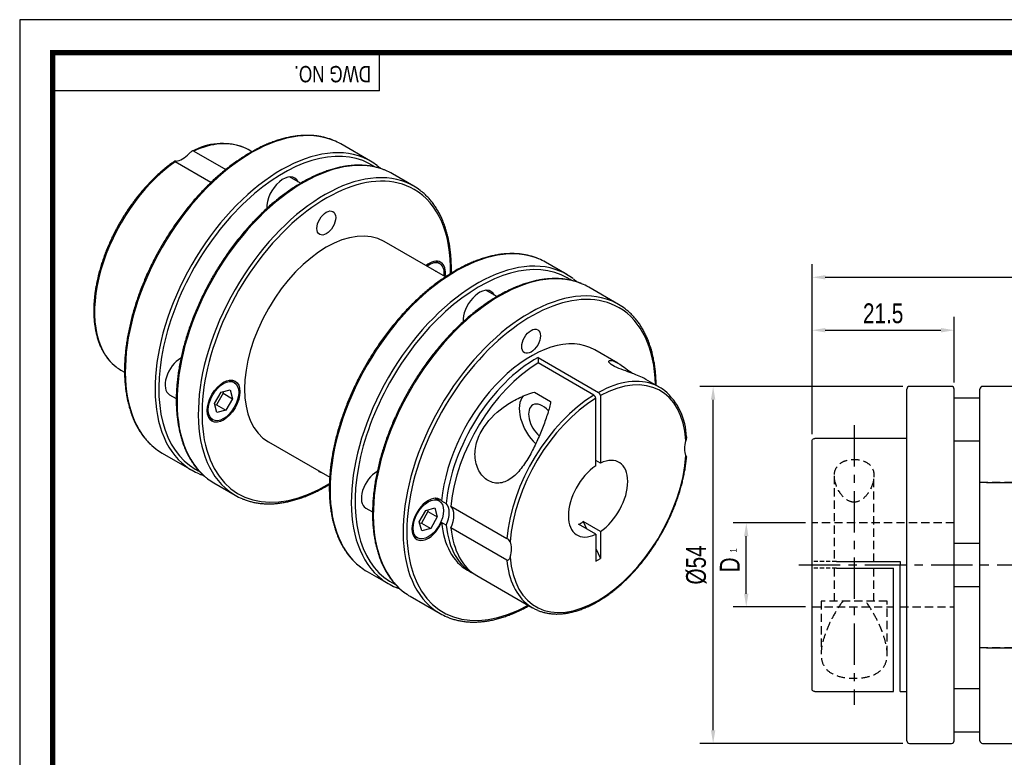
# Model space of a CAD drawing. Header units: millimetres. Extents: x 0 to 297, y 0 to 210.
# Tile 2 of 3: x 0 to 149, y 98 to 210. Entities that reach past the tile are written whole.
import ezdxf

# ---------------------------------------------------------------- set-up
doc = ezdxf.new("R2010")
doc.units = ezdxf.units.MM
doc.header["$LTSCALE"] = 5
for name, pattern in [('CENTER', [2, 1.25, -0.25, 0.25, -0.25]), ('DASHED', [0.75, 0.5, -0.25]), ('HIDDEN', [0.375, 0.25, -0.125]), ('HIDDEN2', [0.1875, 0.125, -0.0625])]:
    doc.linetypes.add(name, pattern=pattern)
doc.layers.get('0').update_dxf_attribs({"linetype": 'CONTINUOUS'})
doc.layers.get('Defpoints').update_dxf_attribs({"linetype": 'CONTINUOUS'})
for name, color, linetype in [('BM', 2, 'CONTINUOUS'), ('CT', 1, 'CENTER'), ('D', 7, 'CONTINUOUS'), ('DIM', 7, 'CONTINUOUS'), ('HD', 4, 'DASHED')]:
    doc.layers.add(name, color=color, linetype=linetype)
doc.styles.get("Standard").update_dxf_attribs({"font": 'Gulim.ttf', "width": 0.8, "height": 3})
doc.dimstyles.new('LIM', dxfattribs={"dimtxt": 2, "dimasz": 2, "dimexe": 2, "dimexo": 1, "dimgap": 1, "dimtad": 1, "dimdec": 3, "dimzin": 9, "dimdsep": 46, "dimtxsty": 'Standard', "dimcen": 3, "dimclrd": 1, "dimclre": 1, "dimadec": 0, "dimazin": 0, "dimtfac": 1, "dimtdec": 3, "dimtmove": 0, "dimatfit": 3, "dimfxl": 0, "dimtolj": 1, "dimtzin": 0, "dimarcsym": 0})
doc.dimstyles.get("Standard").update_dxf_attribs({"dimtxt": 0.18, "dimasz": 0.18, "dimexe": 0.18, "dimexo": 0.0625, "dimgap": 0.09, "dimtad": 0, "dimtih": 1, "dimtoh": 1, "dimdec": 4, "dimzin": 0, "dimdsep": 46, "dimtxsty": 'Standard', "dimcen": 0.09, "dimadec": 0, "dimazin": 0, "dimtfac": 1, "dimtdec": 4, "dimtofl": 0, "dimtmove": 0, "dimatfit": 3, "dimfxl": 0, "dimtolj": 1, "dimtzin": 0, "dimarcsym": 0})

# ---------------------------------------------------------------- blocks, each defined once
blk = doc.blocks.new('*D132')
at = {"layer": 'Defpoints', "color": 0}
for p in [(209.39, 171.03), (119.89, 146.32), (209.39, 146.37)]:
    blk.add_point(p, dxfattribs=at)
at = {"layer": 'DIM', "color": 1, "lineweight": -2}
for p, q in [((119.89, 147.32), (119.89, 173.03)), ((209.39, 147.37), (209.39, 173.03)), ((121.89, 171.03), (207.39, 171.03))]:
    blk.add_line(p, q, dxfattribs=at)
at = {"layer": 'DIM', "color": 1}
for points in [[(121.89, 171.36), (121.89, 170.7), (119.89, 171.03)], [(207.39, 171.36), (207.39, 170.7), (209.39, 171.03)]]:
    blk.add_solid(points, dxfattribs=at)
at = {"layer": 'DIM', "color": 0, "insert": (164.64, 173.57), "char_height": 3, "attachment_point": 5}
blk.add_mtext('\\A1;89.5', dxfattribs=at)
blk = doc.blocks.new('*D133')
at = {"layer": 'Defpoints', "color": 0}
for p in [(104.92, 154.52), (134.62, 154.52), (134.62, 100.52)]:
    blk.add_point(p, dxfattribs=at)
at = {"layer": 'DIM', "color": 1, "lineweight": -2}
for p, q in [((133.62, 154.52), (102.92, 154.52)), ((104.92, 102.52), (104.92, 152.52)), ((133.62, 100.52), (102.92, 100.52))]:
    blk.add_line(p, q, dxfattribs=at)
at = {"layer": 'DIM', "color": 1}
for points in [[(104.58, 152.52), (105.25, 152.52), (104.92, 154.52)], [(104.58, 102.52), (105.25, 102.52), (104.92, 100.52)]]:
    blk.add_solid(points, dxfattribs=at)
at = {"layer": 'DIM', "color": 0, "insert": (102.38, 127.52), "char_height": 3, "attachment_point": 5, "rotation": 90}
blk.add_mtext('\\A1;%%C54', dxfattribs=at)
blk = doc.blocks.new('*D134')
at = {"layer": 'Defpoints', "color": 0}
for p in [(109.93, 133.87), (119.89, 133.87), (119.89, 121.17)]:
    blk.add_point(p, dxfattribs=at)
at = {"layer": 'DIM', "color": 1, "lineweight": -2}
for p, q in [((118.89, 133.87), (107.93, 133.87)), ((109.93, 123.17), (109.93, 131.87)), ((118.89, 121.17), (107.93, 121.17))]:
    blk.add_line(p, q, dxfattribs=at)
at = {"layer": 'DIM', "color": 1}
for points in [[(109.6, 131.87), (110.26, 131.87), (109.93, 133.87)], [(109.6, 123.17), (110.26, 123.17), (109.93, 121.17)]]:
    blk.add_solid(points, dxfattribs=at)
at = {"layer": 'DIM', "color": 0, "insert": (107.43, 127.52), "char_height": 3, "attachment_point": 5, "rotation": 90}
blk.add_mtext('\\A1;D', dxfattribs=at)
blk = doc.blocks.new('*D135')
at = {"layer": 'Defpoints', "color": 0}
for p in [(141.39, 163.03), (141.39, 154.12), (119.89, 146.32)]:
    blk.add_point(p, dxfattribs=at)
at = {"layer": 'DIM', "color": 1, "lineweight": -2}
for p, q in [((119.89, 147.32), (119.89, 165.03)), ((141.39, 155.12), (141.39, 165.03)), ((121.89, 163.03), (139.39, 163.03))]:
    blk.add_line(p, q, dxfattribs=at)
at = {"layer": 'DIM', "color": 1}
for points in [[(121.89, 163.36), (121.89, 162.69), (119.89, 163.03)], [(139.39, 163.36), (139.39, 162.69), (141.39, 163.03)]]:
    blk.add_solid(points, dxfattribs=at)
at = {"layer": 'DIM', "color": 0, "insert": (130.64, 165.57), "char_height": 3, "attachment_point": 5}
blk.add_mtext('\\A1;21.5', dxfattribs=at)
blk = doc.blocks.new('*D140')
at = {"layer": 'D', "color": 1, "lineweight": -2}
for p, q in [((146.29, 140), (164.13, 140)), ((163.13, 137.7), (163.13, 117.3)), ((146.29, 115), (164.13, 115))]:
    blk.add_line(p, q, dxfattribs=at)
at = {"layer": 'D', "color": 1}
for points in [[(162.75, 137.7), (163.51, 137.7), (163.13, 140)], [(162.75, 117.3), (163.51, 117.3), (163.13, 115)]]:
    blk.add_solid(points, dxfattribs=at)
at = {"layer": 'Defpoints', "color": 0}
for p in [(145.29, 140), (145.29, 115), (163.13, 115)]:
    blk.add_point(p, dxfattribs=at)
at = {"layer": 'D', "insert": (160.59, 127.5), "char_height": 3, "attachment_point": 5, "rotation": 90}
blk.add_mtext('\\A1;%%C25', dxfattribs=at)

msp = doc.modelspace()

# ---------------------------------------------------------------- linework, layer by layer
for q in [(54.43705, 205), (5, 199.23234)]:
    msp.add_line((54.43705, 199.23234), q)
msp.add_lwpolyline([(297, 210), (0, 210), (0, 0), (297, 0)], close=True)
msp.add_lwpolyline([(292, 205, 0.8, 0.8, 0), (5, 205, 0.8, 0.8, 0), (5, 5, 0.8, 0.8, 0), (292, 5, 0.8, 0.8, 0)], format="xyseb", close=True)
at = {"layer": 'BM', "linetype": 'Continuous'}
for p, q in [((53.06994, 188.60622), (48.56802, 191.2054)), ((26.3629, 190.1305), (31.18511, 187.3464)), ((35.11377, 190.02429), (34.55783, 190.34526)), ((28.91978, 185.35167), (23.50275, 188.4792)), ((59.61067, 184.82992), (56.39334, 186.68745)), ((42.49431, 185.25085), (40.82826, 186.21274)), ((64.40066, 171.09477), (55.14352, 176.43938)), ((63.57487, 173.07998), (62.92535, 173.45498)), ((82.76842, 171.45979), (79.55109, 173.31732)), ((62.87289, 171.97683), (62.94987, 171.99745)), ((62.94987, 171.99745), (62.97049, 171.92048)), ((72.1928, 168.10442), (70.52675, 169.06631)), ((90.59374, 166.94184), (86.09182, 169.54103)), ((90.52159, 158.03457), (87.00158, 160.06685)), ((78.43724, 158.90399), (87.58249, 153.62398)), ((78.43724, 158.90399), (78.43724, 158.0875)), ((86.87538, 153.21573), (78.43724, 158.0875)), ((15.30783, 157.00329), (15.86374, 156.68233)), ((32.46217, 155.11706), (31.81265, 155.49206)), ((96.85393, 154.37859), (94.74964, 155.5935)), ((29.47114, 151.93645), (30.47114, 153.6685)), ((30.78898, 153.485), (29.78898, 151.75295)), ((30.47114, 153.6685), (31.83717, 154.03453)), ((30.72181, 153.73567), (30.78898, 153.485)), ((30.78898, 153.485), (32.20319, 152.6685)), ((31.83717, 154.03453), (32.20319, 152.6685)), ((77.91098, 153.65896), (80.33293, 152.26065)), ((134.22121, 100.92407), (134.22121, 154.12407)), ((140.98788, 154.52407), (134.62121, 154.52407)), ((141.38788, 100.92407), (141.38788, 154.12407)), ((145.28788, 100.92407), (145.28788, 154.12407)), ((150.23788, 154.52407), (145.68788, 154.52407)), ((22.67143, 153.26419), (23.68801, 152.67727)), ((32.20319, 152.6685), (31.20319, 150.93645)), ((87.15822, 142.50883), (87.15822, 152.72572)), ((87.86533, 153.13397), (87.86533, 142.91708)), ((145.28788, 152.77407), (141.38788, 152.77407)), ((29.83717, 150.57043), (29.47114, 151.93645)), ((29.78898, 151.75295), (29.53831, 151.68578)), ((29.78898, 151.75295), (31.20319, 150.93645)), ((31.20319, 150.93645), (29.83717, 150.57043)), ((28.56265, 149.86289), (29.21217, 149.48789)), ((37.64352, 146.12849), (46.90067, 140.78388)), ((119.88788, 108.72697), (119.88788, 146.32117)), ((134.22121, 146.66754), (120.28788, 146.66754)), ((141.38788, 146.27407), (145.28788, 146.27407)), ((21.56802, 144.44003), (26.06994, 141.84085)), ((87.86533, 142.91708), (87.15822, 143.32533)), ((29.39334, 139.92208), (32.61067, 138.06455)), ((63.44523, 137.22898), (62.79571, 137.60398)), ((63.8401, 137.23188), (64.54721, 136.82363)), ((52.36992, 136.11776), (53.3865, 135.53084)), ((60.4542, 134.04837), (61.4542, 135.78042)), ((61.77204, 135.59692), (60.77204, 133.86487)), ((61.4542, 135.78042), (62.82023, 136.14645)), ((61.70488, 135.84759), (61.77204, 135.59692)), ((61.77204, 135.59692), (63.18626, 134.78042)), ((62.82023, 136.14645), (63.18626, 134.78042)), ((65.25432, 136.41538), (73.69246, 131.54362)), ((63.18626, 134.78042), (62.18626, 133.04837)), ((87.86533, 132.57977), (85.26237, 134.08259)), ((85.26237, 134.08259), (85.78133, 132.96647)), ((60.82023, 132.68235), (60.4542, 134.04837)), ((60.77204, 133.86487), (60.52137, 133.7977)), ((60.77204, 133.86487), (62.18626, 133.04837)), ((62.18626, 133.04837), (60.82023, 132.68235)), ((64.54721, 133.52102), (63.8401, 133.92927)), ((73.69246, 128.24101), (65.25432, 133.11277)), ((87.15822, 132.17152), (84.55527, 133.67434)), ((59.54571, 131.97481), (60.19523, 131.59981)), ((87.15822, 132.17152), (87.15822, 128.07616)), ((87.86533, 132.57977), (87.86533, 128.48441)), ((87.15822, 130.00519), (87.86533, 128.48441)), ((145.28788, 130.77407), (141.38788, 130.77407)), ((87.15822, 128.07616), (87.86533, 128.48441)), ((67.75158, 126.72487), (68.45869, 126.31662)), ((52.55109, 126.55195), (55.76842, 124.69442)), ((69.16579, 125.90837), (77.60393, 121.03661)), ((141.38788, 124.27407), (145.28788, 124.27407)), ((59.09182, 122.77565), (63.59374, 120.17647)), ((145.28788, 108.77407), (141.38788, 108.77407)), ((120.28788, 108.38061), (132.22121, 108.38061)), ((133.22121, 108.38061), (134.22121, 108.38061)), ((141.38788, 102.27407), (145.28788, 102.27407)), ((134.62121, 100.52407), (140.98788, 100.52407)), ((145.68788, 100.52407), (150.23788, 100.52407))]:
    msp.add_line(p, q, dxfattribs=at)
at = {"layer": 'BM', "linetype": 'HIDDEN2'}
for p, q in [((123.56902, 128.02407), (119.88788, 128.02407)), ((123.56902, 127.02407), (119.88788, 127.02407))]:
    msp.add_line(p, q, dxfattribs=at)
at = {"layer": 'BM'}
for p, q in [((123.56902, 128.02407), (133.22121, 128.02407)), ((123.56902, 127.02407), (132.22121, 127.02407)), ((132.22121, 108.38061), (132.22121, 127.02407)), ((133.22121, 128.02407), (133.22121, 127.52407)), ((133.22121, 108.38061), (133.22121, 127.52407))]:
    msp.add_line(p, q, dxfattribs=at)
at = {"layer": 'BM', "linetype": 'Continuous'}
for centre, radius, start, end in [((30.62492, 181.70799), 9.55405, 70.8166124, 118.4139893), ((87.24096, 153.10021), 0.62529, 3.0952587, 56.893342), ((91.35049, 146.6617), 9.54216, 1.5313351, 49.2237609), ((134.62121, 154.12407), 0.4, 90, 180), ((140.98788, 154.12407), 0.4, 0, 90), ((145.68788, 154.12407), 0.4, 90, 180), ((86.53385, 152.69196), 0.62529, 3.0952586, 56.893342), ((73.03316, 130.34793), 1.36541, 29.613608, 61.1277898), ((134.62121, 100.92407), 0.4, 180, 270), ((140.98788, 100.92407), 0.4, 270, 0), ((145.68788, 100.92407), 0.4, 180, 270)]:
    msp.add_arc(centre, radius, start, end, dxfattribs=at)
for centre, major_axis, ratio, start_param, end_param in [((35.06802, 167.82272), (-13.5, -23.38269), 0.577350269, 3.218206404, 6.209217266), ((39.56994, 165.22353), (13.5, 23.38269), 0.577350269, 0.07696197, 3.069603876), ((39.85278, 165.06024), (-13.3, -23.03628), 0.577350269, 3.096425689, 6.283185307), ((24.93283, 173.67427), (-9.625, -16.67099), 0.577350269, 3.217758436, 3.821735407), ((24.93283, 173.67427), (-9.625, -16.67099), 0.577350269, 3.141592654, 3.217758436), ((35.06802, 167.82272), (-13.5, -23.38269), 0.577350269, 3.141592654, 3.218206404), ((42.89334, 163.30477), (13.5, 23.38269), 0.577350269, 0.076613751, 3.067624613), ((24.64998, 191.8005), (-1.75, -3.03109), 0.577350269, 0.370391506, 1.200404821), ((24.93283, 173.67427), (9.625, 16.67099), 0.577350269, 0.890653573, 3.064680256), ((46.11067, 161.44724), (-13.5, -23.38269), 0.577350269, 3.218554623, 6.211196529), ((46.39352, 161.28394), (13.3, 23.03628), 0.577350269, 0, 3.95165812), ((39.56994, 165.22353), (13.5, 23.38269), 0.577350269, 0, 0.07696197), ((39.56994, 165.22353), (13.5, 23.38269), 0.577350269, 6.206489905, 6.283185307), ((39.85278, 183.02316), (-1.75, -3.03109), 0.577350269, 2.761341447, 5.556164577), ((42.89334, 163.30477), (13.5, 23.38269), 0.577350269, 0, 0.076613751), ((46.11067, 161.44724), (-13.5, -23.38269), 0.577350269, 3.064897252, 3.218554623), ((46.39352, 161.28394), (13.3, 23.03628), 0.577350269, 5.473124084, 6.283185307), ((46.39352, 161.28394), (-8.75, -15.15544), 0.577350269, 3.141592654, 6.283185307), ((66.05109, 149.93464), (13.5, 23.38269), 0.577350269, 0.072180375, 3.064628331), ((69.26842, 148.07711), (-13.5, -23.38269), 0.577350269, 3.2153017, 6.206489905), ((69.55126, 147.91381), (13.3, 23.03628), 0.577350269, 0, 3.186932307), ((72.59182, 146.15834), (13.5, 23.38269), 0.577350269, 0.076613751, 3.067624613), ((61.94987, 170.2654), (1.75, 3.03109), 0.577350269, 0, 0.98203804), ((61.94987, 170.2654), (1.625, 2.81458), 0.577350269, 0, 0.929734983), ((61.94987, 170.2654), (1.625, 2.81458), 0.577350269, 5.353450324, 6.283185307), ((61.94987, 170.2654), (1.75, 3.03109), 0.577350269, 5.301147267, 6.283185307), ((66.05109, 149.93464), (13.5, 23.38269), 0.577350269, 0, 0.072180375), ((69.26842, 148.07711), (-13.5, -23.38269), 0.577350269, 3.069603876, 3.2153017), ((77.09374, 143.55916), (-13.5, -23.38269), 0.577350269, 3.218554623, 6.211196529), ((77.37658, 143.39586), (13.3, 23.03628), 0.577350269, 0, 3.903263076), ((69.55126, 147.91381), (13.3, 23.03628), 0.577350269, 6.238294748, 6.283185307), ((72.59182, 146.15834), (13.5, 23.38269), 0.577350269, 0, 0.076613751), ((69.55126, 165.87673), (1.75, 3.03109), 0.577350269, 0, 2.414571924), ((69.55126, 165.87673), (1.75, 3.03109), 0.577350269, 5.9029341, 6.283185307), ((77.09374, 143.55916), (-13.5, -23.38269), 0.577350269, 3.064897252, 3.218554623), ((77.37658, 143.39586), (13.3, 23.03628), 0.577350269, 5.521514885, 6.283185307), ((77.37658, 143.39586), (-9.625, -16.67099), 0.577350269, 3.141592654, 5.392531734), ((24.29643, 156.07877), (1.625, 2.81458), 0.577350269, 0.745294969, 3.141592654), ((78.08369, 142.98761), (9.625, 16.67099), 0.577350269, 0.759421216, 2.25093908), ((78.79079, 142.57936), (9.625, 16.67099), 0.577350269, 0.811375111, 2.25093908), ((24.93283, 173.67427), (9.625, 16.67099), 0.577350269, 3.064680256, 3.141592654), ((87.51178, 137.5443), (-9.425, -16.32458), 0.577350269, 2.431128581, 3.900462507), ((87.22893, 137.7076), (-9.625, -16.67099), 0.577350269, 3.216675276, 3.90101387), ((87.22893, 137.7076), (-9.625, -16.67099), 0.577350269, 3.065765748, 3.216675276), ((87.22893, 137.7076), (-9.625, -16.67099), 0.577350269, 3.952967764, 5.392531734), ((87.51178, 137.5443), (9.425, 16.32458), 0.577350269, 0.811926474, 2.2812604), ((79.12195, 149.12426), (2.5, -4.33013), 0.577350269, 3.340089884, 5.195059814), ((79.12195, 149.12426), (-1.5, 2.59808), 0.577350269, 5.063920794, 6.283185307), ((79.12195, 149.12426), (-1.5, 2.59808), 0.577350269, 0, 2.112742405), ((103.06813, 146.52576), (-1.75, -3.03109), 0.577350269, 5.082780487, 5.912793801), ((35.06802, 167.82272), (-13.5, -23.38269), 0.577350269, 6.209217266, 6.283185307), ((87.51178, 137.5443), (9.425, 16.32458), 0.577350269, 2.431128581, 5.422853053), ((87.51178, 137.5443), (-3.175, -5.49926), 0.577350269, 0.864219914, 3.848169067), ((39.56994, 165.22353), (13.5, 23.38269), 0.577350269, 3.069603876, 3.2153017), ((39.85278, 165.06024), (-13.3, -23.03628), 0.577350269, 0, 0.045641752), ((46.39352, 143.32101), (-1, -1.73205), 0.577350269, 6.045244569, 6.283185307), ((46.39352, 143.32101), (1, 1.73205), 0.577350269, 2.903651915, 3.379533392), ((46.39352, 143.32101), (-1, -1.73205), 0.577350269, 0, 0.237940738), ((53.99492, 138.93235), (-1.625, -2.81458), 0.577350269, 3.887751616, 6.283185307), ((87.51178, 137.5443), (3.175, 5.49926), 0.577350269, 0.864219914, 3.848169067), ((42.89334, 163.30477), (13.5, 23.38269), 0.577350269, 3.067624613, 3.141592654), ((46.11067, 161.44724), (-13.5, -23.38269), 0.577350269, 6.211196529, 6.283185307), ((46.11067, 161.44724), (-13.5, -23.38269), 0.577350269, 0, 0.073709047), ((61.82023, 134.4144), (-1.75, -3.03109), 0.577350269, 2.972269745, 8.023304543), ((62.52734, 134.00615), (1.75, 3.03109), 0.577350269, 4.881711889, 6.113862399), ((63.23444, 133.5979), (1.75, 3.03109), 0.577350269, 4.881711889, 6.113862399), ((81.62369, 140.94379), (2.81592, -7.31643), 0.656786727, 0.024242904, 0.181886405), ((77.37658, 143.39586), (9.625, 16.67099), 0.577350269, 2.4614499, 3.141592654), ((78.08369, 142.98761), (9.625, 16.67099), 0.577350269, 2.4614499, 3.178333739), ((78.79079, 142.57936), (9.625, 16.67099), 0.577350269, 2.4614499, 3.141592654), ((71.95543, 128.56284), (1.75, 3.03109), 0.577350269, 5.082780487, 5.912793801), ((87.22893, 137.7076), (9.625, 16.67099), 0.577350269, 2.4614499, 3.071427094), ((66.05109, 149.93464), (13.5, 23.38269), 0.577350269, 3.064628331, 3.141592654), ((69.26842, 148.07711), (-13.5, -23.38269), 0.577350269, 6.206489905, 6.283185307), ((69.26842, 148.07711), (-13.5, -23.38269), 0.577350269, 0, 0.07696197), ((72.59182, 146.15834), (13.5, 23.38269), 0.577350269, 3.067624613, 3.141592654), ((77.09374, 143.55916), (-13.5, -23.38269), 0.577350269, 6.211196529, 6.283185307), ((87.22893, 137.7076), (9.625, 16.67099), 0.577350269, 3.071427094, 3.218504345), ((77.09374, 143.55916), (-13.5, -23.38269), 0.577350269, 0, 0.073709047)]:
    msp.add_ellipse(centre, major_axis=major_axis, ratio=ratio, start_param=start_param, end_param=end_param, dxfattribs=at)
for centre, major_axis in [((46.39352, 179.24686), (-1, -1.73205)), ((46.39352, 179.24686), (1, 1.73205)), ((77.37658, 161.35878), (-1, -1.73205)), ((77.37658, 161.35878), (1, 1.73205)), ((30.83717, 152.30248), (1.75, 3.03109)), ((30.83717, 152.30248), (1.625, 2.81458)), ((61.82023, 134.4144), (-1.625, -2.81458))]:
    msp.add_ellipse(centre, major_axis=major_axis, ratio=0.577350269, dxfattribs=at)
for points, knots in [([(47.46181, 191.74539), (47.31493, 191.80592), (47.0166, 191.92763), (46.47845, 192.09979), (45.88598, 192.2525), (45.27295, 192.37051), (44.64635, 192.45284), (44.0054, 192.49951), (43.35145, 192.51036), (42.68532, 192.48533), (42.00803, 192.42439), (41.3206, 192.32761), (40.62407, 192.19511), (39.9195, 192.02707), (39.20797, 191.82375), (38.49055, 191.58546), (37.76832, 191.31258), (37.04237, 191.00554), (36.31375, 190.66482), (35.58355, 190.29096), (34.85283, 189.88453), (34.12264, 189.44617), (33.39404, 188.97654), (32.66806, 188.47635), (31.94574, 187.94635), (31.2281, 187.38734), (30.51616, 186.80013), (29.81092, 186.18559), (29.11337, 185.54462), (28.42451, 184.87815), (27.7453, 184.18716), (27.07672, 183.47264), (26.41969, 182.73564), (25.77516, 181.97721), (25.14403, 181.19844), (24.52722, 180.4005), (23.92551, 179.58435), (23.34016, 178.75186), (22.77043, 177.90167), (22.22303, 177.04448), (21.76424, 176.28998), (21.51981, 175.87044), (21.42161, 175.70147)], [0, 0, 0, 0, 0.018047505, 0.043235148, 0.068445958, 0.093686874, 0.118962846, 0.144276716, 0.169629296, 0.195019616, 0.22044528, 0.245902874, 0.271388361, 0.296897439, 0.322425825, 0.347969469, 0.373524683, 0.399088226, 0.424657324, 0.450229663, 0.475803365, 0.501376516, 0.526948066, 0.552517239, 0.578083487, 0.603646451, 0.629205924, 0.654761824, 0.680314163, 0.705863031, 0.731408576, 0.756950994, 0.782490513, 0.808027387, 0.833561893, 0.859094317, 0.884624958, 0.910154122, 0.93568212, 0.961209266, 0.986735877, 1, 1, 1, 1]), ([(26.3629, 190.1305), (26.30945, 190.16136), (26.23932, 190.16314), (26.10216, 190.12792), (26.03522, 190.093), (25.91178, 190.01142), (25.85362, 189.96356), (25.74601, 189.86495), (25.69587, 189.81362), (25.64784, 189.76146)], [0, 0, 0, 0, 0.25, 0.25, 0.5, 0.5, 0.75, 0.75, 1, 1, 1, 1]), ([(23.41949, 188.57639), (23.27253, 188.47543), (22.95726, 188.25802), (22.40592, 187.84171), (21.80539, 187.35897), (21.20664, 186.84413), (20.61686, 186.30393), (20.0356, 185.73796), (19.46443, 185.14779), (18.90436, 184.53451), (18.35653, 183.89939), (17.822, 183.24371), (17.30184, 182.56879), (16.79707, 181.87601), (16.30869, 181.16674), (15.83768, 180.44242), (15.38498, 179.7045), (14.95148, 178.95446), (14.53805, 178.19379), (14.14554, 177.42404), (13.77472, 176.64673), (13.42634, 175.86342), (13.10112, 175.07567), (12.79972, 174.28505), (12.52275, 173.49313), (12.27079, 172.7015), (12.04436, 171.91171), (11.84395, 171.12535), (11.66999, 170.34398), (11.52285, 169.56914), (11.40288, 168.80237), (11.31036, 168.0452), (11.24553, 167.29913), (11.20858, 166.56567), (11.19965, 165.84626), (11.21882, 165.14238), (11.26613, 164.45545), (11.34157, 163.7869), (11.44504, 163.13814), (11.57641, 162.51053), (11.73546, 161.90545), (11.92191, 161.32421), (12.13538, 160.76812), (12.37542, 160.23841), (12.64148, 159.73633), (12.93297, 159.26289), (13.24894, 158.81953), (13.58945, 158.40578), (13.95051, 158.02768), (14.28599, 157.71905), (14.4854, 157.5672), (14.57018, 157.50309)], [0, 0, 0, 0, 0.013567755, 0.034355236, 0.055138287, 0.075916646, 0.096690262, 0.117459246, 0.138223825, 0.158984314, 0.179741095, 0.200494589, 0.221245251, 0.24199356, 0.262740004, 0.283485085, 0.30422931, 0.324973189, 0.345717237, 0.366461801, 0.387207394, 0.407954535, 0.428703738, 0.449455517, 0.470210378, 0.490968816, 0.511731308, 0.532498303, 0.553270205, 0.574047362, 0.594830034, 0.615618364, 0.636412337, 0.657211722, 0.678016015, 0.69882435, 0.719635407, 0.740446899, 0.761255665, 0.782058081, 0.802849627, 0.823624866, 0.844377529, 0.865100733, 0.885787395, 0.906430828, 0.927025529, 0.947568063, 0.968057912, 0.98849812, 1, 1, 1, 1]), ([(23.65212, 188.60923), (23.55593, 188.60263), (23.47426, 188.59863), (23.41003, 188.57741), (23.39961, 188.56758), (23.4181, 188.53452), (23.44927, 188.51007), (23.50275, 188.4792)], [0, 0, 0, 0, 0.5, 0.5, 0.75, 0.75, 1, 1, 1, 1]), ([(55.28713, 187.22744), (55.14024, 187.28797), (54.84192, 187.40968), (54.30377, 187.58184), (53.7113, 187.73455), (53.09826, 187.85256), (52.47167, 187.93489), (51.83072, 187.98157), (51.17676, 187.99241), (50.51063, 187.96738), (49.83335, 187.90644), (49.14592, 187.80966), (48.44939, 187.67716), (47.74482, 187.50912), (47.03328, 187.3058), (46.31587, 187.06751), (45.59364, 186.79463), (44.86768, 186.48759), (44.13907, 186.14687), (43.40887, 185.77301), (42.67815, 185.36658), (41.94796, 184.92822), (41.21936, 184.45859), (40.49338, 183.9584), (39.77106, 183.42841), (39.05342, 182.86939), (38.34147, 182.28218), (37.63623, 181.66764), (36.93869, 181.02667), (36.24982, 180.3602), (35.57062, 179.66921), (34.90203, 178.95469), (34.245, 178.21769), (33.60047, 177.45926), (32.96934, 176.68049), (32.35254, 175.88255), (31.75082, 175.06641), (31.16547, 174.23391), (30.59575, 173.38372), (30.04834, 172.52654), (29.58955, 171.77203), (29.34513, 171.35249), (29.24693, 171.18353)], [0, 0, 0, 0, 0.018047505, 0.043235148, 0.068445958, 0.093686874, 0.118962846, 0.144276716, 0.169629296, 0.195019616, 0.22044528, 0.245902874, 0.271388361, 0.296897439, 0.322425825, 0.347969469, 0.373524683, 0.399088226, 0.424657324, 0.450229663, 0.475803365, 0.501376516, 0.526948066, 0.552517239, 0.578083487, 0.603646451, 0.629205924, 0.654761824, 0.680314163, 0.705863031, 0.731408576, 0.756950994, 0.782490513, 0.808027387, 0.833561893, 0.859094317, 0.884624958, 0.910154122, 0.93568212, 0.961209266, 0.986735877, 1, 1, 1, 1]), ([(54.63246, 187.47456), (54.55808, 187.54124), (54.38142, 187.69402), (54.2092, 187.8269), (54.09153, 187.91708)], [0.97082926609, 0.97082926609, 0.97082926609, 0.97082926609, 0.98315392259, 1, 1, 1, 1]), ([(65.31204, 171.67706), (65.31706, 171.88445), (65.32314, 172.37376), (65.31077, 173.1341), (65.26921, 173.95365), (65.1997, 174.75536), (65.1023, 175.53804), (64.9771, 176.30054), (64.82425, 177.04171), (64.64393, 177.76043), (64.43639, 178.45561), (64.20191, 179.12617), (63.94084, 179.77107), (63.65358, 180.3893), (63.34058, 180.97989), (63.00236, 181.54191), (62.63943, 182.07459), (62.25267, 182.57674), (61.84171, 183.04903), (61.41106, 183.48558), (60.99846, 183.85885), (60.74994, 184.05061), (60.63227, 184.14078)], [0.5057924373, 0.5057924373, 0.5057924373, 0.5057924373, 0.5244101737, 0.5499933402, 0.5755787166, 0.6011652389, 0.6267509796, 0.6523340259, 0.6779120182, 0.7034821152, 0.7290409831, 0.7545848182, 0.7801094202, 0.8056103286, 0.8310830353, 0.8565232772, 0.881927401, 0.9072927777, 0.9326182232, 0.9579043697, 0.9831539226, 1, 1, 1, 1]), ([(21.42161, 175.70147), (21.32302, 175.52955), (21.0808, 175.10614), (20.65573, 174.32934), (20.18724, 173.42662), (19.73599, 172.5081), (19.30787, 171.5849), (18.90211, 170.65573), (18.51966, 169.7226), (18.16098, 168.78667), (17.82662, 167.84932), (17.51706, 166.91187), (17.23276, 165.97567), (16.97414, 165.04204), (16.74158, 164.11231), (16.53545, 163.18782), (16.35605, 162.26987), (16.20367, 161.35977), (16.07855, 160.45883), (15.9809, 159.56832), (15.9109, 158.68952), (15.86867, 157.82368), (15.85433, 156.97205), (15.86792, 156.13586), (15.90949, 155.3163), (15.979, 154.5146), (16.0764, 153.73191), (16.2016, 152.96941), (16.35445, 152.22824), (16.53477, 151.50952), (16.74231, 150.81435), (16.97678, 150.14379), (17.23785, 149.49889), (17.52512, 148.88066), (17.83812, 148.29006), (18.17634, 147.72804), (18.53927, 147.19537), (18.92603, 146.6932), (19.33698, 146.22097), (19.76766, 145.7842), (20.1914, 145.40152), (20.45051, 145.2018), (20.58108, 145.10191)], [0, 0, 0, 0, 0.013427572, 0.038907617, 0.064389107, 0.089871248, 0.115354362, 0.140838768, 0.166324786, 0.191812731, 0.217302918, 0.242795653, 0.268291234, 0.293789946, 0.319292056, 0.344797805, 0.370307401, 0.395821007, 0.421338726, 0.446860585, 0.472386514, 0.497916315, 0.523449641, 0.548985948, 0.574524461, 0.600064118, 0.625602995, 0.651139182, 0.676670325, 0.702193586, 0.727705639, 0.753202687, 0.778680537, 0.804134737, 0.829560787, 0.854954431, 0.880312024, 0.90563094, 0.930909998, 0.95614983, 0.981353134, 1, 1, 1, 1]), ([(78.51065, 173.8293), (78.43812, 173.8614), (78.20347, 173.96471), (77.73911, 174.12596), (77.1556, 174.29587), (76.54962, 174.43063), (75.93009, 174.52994), (75.29569, 174.59365), (74.64787, 174.62158), (73.98741, 174.61366), (73.31532, 174.56984), (72.63259, 174.49013), (71.94027, 174.37464), (71.2394, 174.22352), (70.53105, 174.03698), (69.81631, 173.81532), (69.09624, 173.55888), (68.37192, 173.26807), (67.64445, 172.94335), (66.91487, 172.58522), (66.18426, 172.19424), (65.45369, 171.77102), (64.7242, 171.31621), (63.99684, 170.8305), (63.27265, 170.31462), (62.55265, 169.76934), (61.83787, 169.19546), (61.1293, 168.59384), (60.42797, 167.96536), (59.73484, 167.31093), (59.05091, 166.63151), (58.37714, 165.92808), (57.71449, 165.20166), (57.06388, 164.45331), (56.42625, 163.68411), (55.8025, 162.89515), (55.19351, 162.08759), (54.60015, 161.26257), (54.02326, 160.42129), (53.46367, 159.56495), (52.92217, 158.69479), (52.39954, 157.81204), (51.89652, 156.91798), (51.41384, 156.01388), (50.95219, 155.10105), (50.51223, 154.18078), (50.0946, 153.25439), (49.69991, 152.32322), (49.32872, 151.38857), (48.98157, 150.4518), (48.65897, 149.51424), (48.3614, 148.57722), (48.08929, 147.64207), (47.84305, 146.71014), (47.62305, 145.78275), (47.42963, 144.86121), (47.26308, 143.94684), (47.12367, 143.04095), (47.01162, 142.14482), (46.92713, 141.25973), (46.87036, 140.38696), (46.84142, 139.52774), (46.84039, 138.68332), (46.86731, 137.8549), (46.9222, 137.04371), (47.00502, 136.25093), (47.11569, 135.47772), (47.2541, 134.72525), (47.42007, 133.99465), (47.6134, 133.28701), (47.83382, 132.60344), (48.08102, 131.94499), (48.35463, 131.31268), (48.65422, 130.70751), (48.97932, 130.13041), (49.32936, 129.58233), (49.70384, 129.06393), (50.10182, 128.5766), (50.52376, 128.11875), (50.96471, 127.69958), (51.31081, 127.39956), (51.49244, 127.26657), (51.5254, 127.24249)], [0, 0, 0, 0, 0.004507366, 0.017079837, 0.029661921, 0.042257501, 0.054869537, 0.067499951, 0.08014962, 0.092818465, 0.105505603, 0.118209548, 0.130928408, 0.143660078, 0.1564024, 0.169153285, 0.181910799, 0.194673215, 0.207439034, 0.220206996, 0.232976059, 0.245745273, 0.258513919, 0.271281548, 0.284047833, 0.296812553, 0.309575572, 0.322336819, 0.33509628, 0.347853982, 0.360609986, 0.37336438, 0.38611727, 0.398868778, 0.411619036, 0.424368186, 0.437116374, 0.449863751, 0.462610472, 0.475356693, 0.48810257, 0.500848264, 0.513593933, 0.52633971, 0.53908573, 0.551832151, 0.564579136, 0.577326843, 0.590075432, 0.60282506, 0.615575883, 0.628328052, 0.641081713, 0.653837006, 0.666594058, 0.679352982, 0.692113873, 0.704876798, 0.717641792, 0.730408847, 0.743177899, 0.755948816, 0.76872138, 0.781495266, 0.794270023, 0.807044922, 0.819819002, 0.832591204, 0.845360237, 0.858124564, 0.870882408, 0.883631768, 0.896370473, 0.909096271, 0.921806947, 0.934500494, 0.947175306, 0.959830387, 0.972465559, 0.985081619, 0.997680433, 1, 1, 1, 1]), ([(29.24693, 171.18353), (29.14833, 171.0116), (28.90611, 170.58819), (28.48105, 169.81139), (28.01256, 168.90867), (27.5613, 167.99015), (27.13319, 167.06695), (26.72742, 166.13778), (26.34497, 165.20465), (25.98629, 164.26872), (25.65193, 163.33137), (25.34237, 162.39392), (25.05807, 161.45772), (24.79945, 160.52409), (24.5669, 159.59436), (24.36076, 158.66987), (24.18137, 157.75192), (24.02899, 156.84183), (23.90387, 155.94088), (23.80622, 155.05037), (23.73621, 154.17157), (23.69399, 153.30573), (23.67964, 152.4541), (23.69324, 151.61791), (23.7348, 150.79836), (23.80431, 149.99665), (23.90172, 149.21396), (24.02692, 148.45146), (24.17977, 147.7103), (24.36008, 146.99157), (24.56762, 146.2964), (24.8021, 145.62584), (25.06317, 144.98094), (25.35043, 144.36271), (25.66344, 143.77211), (26.00165, 143.21009), (26.36458, 142.67742), (26.75134, 142.17526), (27.16229, 141.70302), (27.59297, 141.26625), (28.01672, 140.88357), (28.27583, 140.68385), (28.40639, 140.58396)], [0, 0, 0, 0, 0.013427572, 0.038907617, 0.064389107, 0.089871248, 0.115354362, 0.140838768, 0.166324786, 0.191812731, 0.217302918, 0.242795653, 0.268291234, 0.293789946, 0.319292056, 0.344797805, 0.370307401, 0.395821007, 0.421338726, 0.446860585, 0.472386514, 0.497916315, 0.523449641, 0.548985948, 0.574524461, 0.600064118, 0.625602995, 0.651139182, 0.676670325, 0.702193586, 0.727705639, 0.753202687, 0.778680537, 0.804134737, 0.829560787, 0.854954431, 0.880312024, 0.90563094, 0.930909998, 0.95614983, 0.981353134, 1, 1, 1, 1]), ([(84.98561, 170.08101), (84.83873, 170.14154), (84.5404, 170.26325), (84.00225, 170.43541), (83.40978, 170.58812), (82.79675, 170.70614), (82.17015, 170.78846), (81.5292, 170.83514), (80.87525, 170.84599), (80.20912, 170.82095), (79.53183, 170.76001), (78.8444, 170.66323), (78.14787, 170.53073), (77.4433, 170.36269), (76.73177, 170.15937), (76.01435, 169.92108), (75.29212, 169.6482), (74.56617, 169.34116), (73.83755, 169.00045), (73.10735, 168.62658), (72.37663, 168.22015), (71.64644, 167.78179), (70.91784, 167.31216), (70.19186, 166.81197), (69.46954, 166.28198), (68.7519, 165.72296), (68.03996, 165.13575), (67.33472, 164.52121), (66.63717, 163.88024), (65.94831, 163.21377), (65.2691, 162.52278), (64.60052, 161.80827), (63.94349, 161.07126), (63.29896, 160.31283), (62.66783, 159.53406), (62.05102, 158.73612), (61.44931, 157.91998), (60.86396, 157.08748), (60.29423, 156.23729), (59.74683, 155.38011), (59.28804, 154.62561), (59.04361, 154.20606), (58.94541, 154.0371)], [0, 0, 0, 0, 0.018047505, 0.043235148, 0.068445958, 0.093686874, 0.118962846, 0.144276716, 0.169629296, 0.195019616, 0.22044528, 0.245902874, 0.271388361, 0.296897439, 0.322425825, 0.347969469, 0.373524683, 0.399088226, 0.424657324, 0.450229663, 0.475803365, 0.501376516, 0.526948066, 0.552517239, 0.578083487, 0.603646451, 0.629205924, 0.654761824, 0.680314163, 0.705863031, 0.731408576, 0.756950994, 0.782490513, 0.808027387, 0.833561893, 0.859094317, 0.884624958, 0.910154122, 0.93568212, 0.961209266, 0.986735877, 1, 1, 1, 1]), ([(84.3384, 170.32063), (84.18906, 170.45546), (83.98438, 170.63129), (83.78646, 170.77558), (83.7297, 170.81682)], [0.98370074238, 0.98370074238, 0.98370074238, 0.98370074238, 0.99601290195, 1, 1, 1, 1]), ([(96.3012, 154.70136), (96.29916, 154.88312), (96.28899, 155.34154), (96.25227, 156.06557), (96.18276, 156.86728), (96.08536, 157.64996), (95.96016, 158.41246), (95.80731, 159.15363), (95.62699, 159.87235), (95.41945, 160.56753), (95.18498, 161.23809), (94.92391, 161.88299), (94.63664, 162.50122), (94.32364, 163.09181), (93.98543, 163.65383), (93.62249, 164.18651), (93.23573, 164.68866), (92.82478, 165.16095), (92.39412, 165.5975), (91.98153, 165.97077), (91.733, 166.16253), (91.61533, 166.2527)], [0.5333559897, 0.5333559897, 0.5333559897, 0.5333559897, 0.5499933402, 0.5755787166, 0.6011652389, 0.6267509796, 0.6523340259, 0.6779120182, 0.7034821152, 0.7290409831, 0.7545848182, 0.7801094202, 0.8056103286, 0.8310830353, 0.8565232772, 0.881927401, 0.9072927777, 0.9326182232, 0.9579043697, 0.9831539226, 1, 1, 1, 1]), ([(89.71925, 157.6921), (89.36592, 157.8961), (89.20504, 158.07148), (89.10477, 158.31327), (89.15018, 158.38881), (89.41061, 158.50196), (89.75364, 158.43028), (90.66751, 157.97503), (91.26056, 157.57237), (92.22127, 156.86799), (92.47567, 156.67913), (92.73744, 156.48854)], [0, 0, 0, 0, 0.0625, 0.0625, 0.125, 0.125, 0.25, 0.25, 0.375, 0.375, 0.41640219, 0.41640219, 0.41640219, 0.41640219]), ([(94.75529, 155.5894), (94.65878, 155.64553), (94.55324, 155.7032), (93.89115, 156.04261), (93.15978, 156.33794), (91.91802, 156.79081), (91.47225, 156.94641), (90.55792, 157.29024), (90.07257, 157.48811), (89.71925, 157.6921)], [0.7242707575, 0.7242707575, 0.7242707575, 0.7242707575, 0.75, 0.75, 0.875, 0.875, 0.9375, 0.9375, 1, 1, 1, 1]), ([(58.94541, 154.0371), (58.84682, 153.86517), (58.6046, 153.44176), (58.17953, 152.66496), (57.71104, 151.76224), (57.25979, 150.84372), (56.83167, 149.92052), (56.42591, 148.99135), (56.04346, 148.05822), (55.68478, 147.12229), (55.35042, 146.18494), (55.04086, 145.24749), (54.75656, 144.31129), (54.49794, 143.37766), (54.26538, 142.44794), (54.05925, 141.52344), (53.87985, 140.60549), (53.72747, 139.6954), (53.60235, 138.79445), (53.5047, 137.90395), (53.4347, 137.02514), (53.39247, 136.15931), (53.37813, 135.30768), (53.39172, 134.47148), (53.43329, 133.65193), (53.5028, 132.85022), (53.6002, 132.06753), (53.7254, 131.30504), (53.87825, 130.56387), (54.05857, 129.84515), (54.26611, 129.14997), (54.50058, 128.47941), (54.76165, 127.83451), (55.04892, 127.21628), (55.36192, 126.62569), (55.70013, 126.06367), (56.06307, 125.53099), (56.44983, 125.02883), (56.86078, 124.55659), (57.29146, 124.11982), (57.7152, 123.73714), (57.97431, 123.53742), (58.10488, 123.43753)], [0, 0, 0, 0, 0.013427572, 0.038907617, 0.064389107, 0.089871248, 0.115354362, 0.140838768, 0.166324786, 0.191812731, 0.217302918, 0.242795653, 0.268291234, 0.293789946, 0.319292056, 0.344797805, 0.370307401, 0.395821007, 0.421338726, 0.446860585, 0.472386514, 0.497916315, 0.523449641, 0.548985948, 0.574524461, 0.600064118, 0.625602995, 0.651139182, 0.676670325, 0.702193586, 0.727705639, 0.753202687, 0.778680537, 0.804134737, 0.829560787, 0.854954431, 0.880312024, 0.90563094, 0.930909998, 0.95614983, 0.981353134, 1, 1, 1, 1]), ([(80.33293, 152.26065), (80.25544, 151.66786), (80.08247, 151.06108), (79.68574, 149.80155), (79.45149, 149.14443), (78.93679, 147.80667), (78.65625, 147.12656), (78.03483, 145.74289), (77.69016, 145.03233), (76.9335, 143.65375), (76.5127, 142.96949), (75.58143, 141.72714), (75.06143, 141.1593), (73.93737, 140.30178), (73.32502, 140.0104), (72.08509, 139.83895), (71.45347, 139.96146), (70.33101, 140.60644), (69.83971, 141.12605), (69.1386, 142.4164), (68.93443, 143.18197), (68.85423, 144.73972), (68.97499, 145.53888), (69.45783, 147.03814), (69.82369, 147.75688), (71.14038, 149.71445), (72.32709, 150.80771), (74.27974, 152.12302), (74.97207, 152.51515), (76.40304, 153.18463), (77.13884, 153.46805), (77.91098, 153.65896)], [0, 0, 0, 0, 0.0625, 0.0625, 0.125, 0.125, 0.1875, 0.1875, 0.25, 0.25, 0.3125, 0.3125, 0.375, 0.375, 0.4375, 0.4375, 0.5, 0.5, 0.5625, 0.5625, 0.625, 0.625, 0.6875, 0.6875, 0.75, 0.75, 0.875, 0.875, 0.9375, 0.9375, 1, 1, 1, 1]), ([(100.89155, 146.9172), (100.89488, 146.87786), (100.89471, 146.83761), (100.88784, 146.72397), (100.87547, 146.64967), (100.84388, 146.50717), (100.82449, 146.43808), (100.80334, 146.37041)], [0.3652865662, 0.3652865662, 0.3652865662, 0.3652865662, 0.5, 0.5, 0.75, 0.75, 1, 1, 1, 1]), ([(119.88788, 146.32117), (119.88788, 146.38111), (119.9036, 146.44968), (119.9905, 146.55602), (120.03048, 146.59133), (120.1403, 146.64757), (120.21225, 146.66754), (120.28788, 146.66754)], [0, 0, 0, 0, 0.5, 0.5, 0.75, 0.75, 1, 1, 1, 1]), ([(78.4056, 120.64769), (78.50108, 120.60727), (78.72962, 120.5114), (79.16068, 120.37597), (79.66584, 120.2522), (80.19115, 120.16375), (80.72958, 120.11097), (81.28174, 120.09401), (81.8461, 120.11299), (82.42162, 120.16797), (83.00705, 120.25889), (83.60112, 120.3856), (84.20256, 120.54784), (84.81006, 120.74527), (85.42232, 120.97744), (86.03802, 121.24382), (86.65589, 121.54382), (87.27464, 121.87676), (87.89301, 122.24189), (88.50973, 122.63842), (89.12358, 123.06549), (89.73334, 123.52219), (90.3378, 124.00756), (90.93578, 124.52058), (91.52609, 125.06019), (92.10758, 125.62529), (92.67911, 126.21472), (93.23955, 126.82727), (93.7878, 127.46171), (94.32277, 128.11675), (94.84341, 128.79106), (95.34869, 129.48329), (95.83761, 130.19205), (96.30919, 130.91591), (96.7625, 131.65342), (97.19663, 132.40309), (97.61072, 133.16344), (98.00392, 133.93292), (98.37545, 134.71002), (98.72456, 135.49316), (99.05053, 136.28079), (99.35271, 137.07134), (99.63048, 137.86324), (99.88325, 138.65491), (100.1105, 139.44476), (100.31178, 140.23134), (100.48653, 141.01256), (100.63482, 141.78892), (100.75459, 142.55117), (100.84295, 143.25424), (100.87573, 143.65154), (100.89154, 143.84791)], [0, 0, 0, 0, 0.011220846, 0.031579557, 0.051967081, 0.072394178, 0.092868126, 0.11339248, 0.133967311, 0.154589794, 0.175255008, 0.195956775, 0.216688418, 0.237443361, 0.258215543, 0.278999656, 0.299791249, 0.320586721, 0.341382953, 0.362177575, 0.382969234, 0.403757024, 0.424540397, 0.445319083, 0.466093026, 0.48686233, 0.50762722, 0.52838801, 0.549145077, 0.569898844, 0.590649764, 0.611398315, 0.632144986, 0.652890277, 0.673634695, 0.694378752, 0.71512296, 0.735867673, 0.756613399, 0.777360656, 0.798109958, 0.81886182, 0.839616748, 0.860375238, 0.881137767, 0.901904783, 0.922676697, 0.943453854, 0.96423652, 0.985024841, 1, 1, 1, 1]), ([(100.80334, 144.06596), (100.84572, 143.97935), (100.88308, 143.90662), (100.89359, 143.85602), (100.89425, 143.85027), (100.89405, 143.84535)], [0, 0, 0, 0, 0.5, 0.5, 0.5729732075, 0.5729732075, 0.5729732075, 0.5729732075]), ([(27.13251, 141.31817), (27.29522, 141.25096), (27.51012, 141.16317), (27.74574, 141.08173), (27.83173, 141.05352)], [0, 0, 0, 0, 0.01996212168, 0.0311306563, 0.0311306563, 0.0311306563, 0.0311306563]), ([(33.67324, 137.54187), (33.83596, 137.47466), (34.14729, 137.34747), (34.70008, 137.1701), (35.29276, 137.01747), (35.90574, 136.89944), (36.53235, 136.81712), (37.17329, 136.77044), (37.82725, 136.75959), (38.49338, 136.78463), (39.17067, 136.84556), (39.8581, 136.94235), (40.55463, 137.07485), (41.2592, 137.24289), (41.97073, 137.44621), (42.68815, 137.6845), (43.41037, 137.95737), (44.13633, 138.26441), (44.86494, 138.60513), (45.59514, 138.979), (46.25787, 139.34761), (46.67677, 139.59651), (46.85214, 139.70349)], [0, 0, 0, 0, 0.0199621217, 0.0451006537, 0.0702623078, 0.0954540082, 0.1206806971, 0.1459452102, 0.1712483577, 0.1965891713, 0.2219652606, 0.2473732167, 0.2728090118, 0.298268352, 0.3237469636, 0.3492408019, 0.3747461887, 0.4002598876, 0.4257791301, 0.4513016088, 0.4768254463, 0.4952238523, 0.4952238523, 0.4952238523, 0.4952238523]), ([(73.69246, 128.24101), (73.74591, 128.21015), (73.81051, 128.21156), (73.92826, 128.25799), (73.98145, 128.30085), (74.07166, 128.40161), (74.10994, 128.46095), (74.17338, 128.58506), (74.19906, 128.65052), (74.22022, 128.71819)], [0, 0, 0, 0, 0.25, 0.25, 0.5, 0.5, 0.75, 0.75, 1, 1, 1, 1]), ([(56.87948, 124.1519), (56.92629, 124.13133), (57.12789, 124.043), (57.35587, 123.96349), (57.5383, 123.90475)], [0, 0, 0, 0, 0.00290473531, 0.01460581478, 0.01460581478, 0.01460581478, 0.01460581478]), ([(64.6563, 119.65379), (64.81902, 119.58659), (65.13035, 119.45939), (65.68315, 119.28202), (66.27582, 119.12939), (66.8888, 119.01136), (67.51541, 118.92904), (68.15636, 118.88236), (68.81031, 118.87151), (69.47644, 118.89655), (70.15373, 118.95749), (70.84116, 119.05427), (71.53769, 119.18677), (72.24226, 119.35481), (72.95379, 119.55813), (73.67121, 119.79642), (74.39344, 120.06929), (75.11939, 120.37633), (75.84801, 120.71705), (76.4913, 121.04642), (76.89143, 121.26582), (77.04801, 121.35389)], [0, 0, 0, 0, 0.0199621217, 0.0451006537, 0.0702623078, 0.0954540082, 0.1206806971, 0.1459452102, 0.1712483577, 0.1965891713, 0.2219652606, 0.2473732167, 0.2728090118, 0.298268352, 0.3237469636, 0.3492408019, 0.3747461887, 0.4002598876, 0.4257791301, 0.4513016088, 0.4677123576, 0.4677123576, 0.4677123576, 0.4677123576]), ([(120.28788, 108.38061), (120.21229, 108.38061), (120.14073, 108.4004), (120.03055, 108.45674), (119.99065, 108.49206), (119.93317, 108.56216), (119.91485, 108.59799), (119.89233, 108.66518), (119.88788, 108.69705), (119.88788, 108.72697)], [0, 0, 0, 0, 0.25, 0.25, 0.5, 0.5, 0.75, 0.75, 1, 1, 1, 1])]:
    msp.add_open_spline(points, degree=3, knots=knots, dxfattribs=at)
at = {"layer": 'CT'}
for p, q in [((126.25256, 148.66754), (126.25455, 106.38061)), ((117.88788, 127.52407), (178.63788, 127.52407))]:
    msp.add_line(p, q, dxfattribs=at)
at = {"layer": 'HD', "linetype": 'HIDDEN'}
for p, q in [((123.25288, 140.99768), (123.25288, 128.02407)), ((129.25288, 128.02407), (129.25288, 140.99768)), ((183.98788, 140.00242), (145.28788, 140.00242)), ((141.38788, 133.87407), (119.88788, 133.87407)), ((123.25288, 127.02407), (123.25288, 122.02407)), ((129.25288, 122.02407), (129.25288, 127.02407)), ((119.88788, 121.17407), (132.22121, 121.17407)), ((121.25288, 122.02407), (121.25288, 114.05046)), ((131.25288, 122.02407), (121.25288, 122.02407)), ((131.25288, 114.05046), (131.25288, 122.02407)), ((133.22121, 121.17407), (141.38788, 121.17407)), ((183.98788, 115.00246), (145.28788, 115.00246))]:
    msp.add_line(p, q, dxfattribs=at)
for points, knots in [([(126.25288, 137.01091), (126.75256, 137.01091), (127.21009, 137.24092), (127.92691, 137.81593), (128.21003, 138.16329), (128.90203, 139.22357), (129.17334, 139.98), (129.3039, 141.40298), (129.15079, 142.08857), (128.40723, 142.87591), (128.06989, 143.0984), (127.2388, 143.4082), (126.75302, 143.49167), (125.77293, 143.49389), (125.27793, 143.41048), (124.4484, 143.10482), (124.10866, 142.88441), (123.35326, 142.09112), (123.20277, 141.41378), (123.32982, 139.98781), (123.60232, 139.226), (124.29567, 138.16323), (124.57878, 137.81592), (125.29636, 137.24045), (125.7532, 137.01091), (126.25288, 137.01091)], [0, 0, 0, 0, 0.0625, 0.0625, 0.125, 0.125, 0.25, 0.25, 0.375, 0.375, 0.4375, 0.4375, 0.5, 0.5, 0.5625, 0.5625, 0.625, 0.625, 0.75, 0.75, 0.875, 0.875, 0.9375, 0.9375, 1, 1, 1, 1]), ([(124.5403, 122.02407), (124.04841, 121.42259), (123.65183, 120.78139), (122.92494, 119.49344), (122.60018, 118.8374), (122.0397, 117.54903), (121.80374, 116.91633), (121.44051, 115.67427), (121.31311, 115.05944), (121.22592, 113.90217), (121.2654, 113.34655), (121.58169, 112.34583), (121.86419, 111.89293), (122.71437, 111.15346), (123.28969, 110.86279), (124.6568, 110.47636), (125.45197, 110.37828), (127.03809, 110.37701), (127.82836, 110.47247), (129.20525, 110.85784), (129.78568, 111.14953), (130.64074, 111.89117), (130.9233, 112.34451), (131.23989, 113.34394), (131.27971, 113.90116), (131.14982, 115.63336), (130.74513, 116.90693), (129.90827, 118.83154), (129.5844, 119.48677), (128.85455, 120.78061), (128.45672, 121.42336), (127.96546, 122.02407)], [0, 0, 0, 0, 0.0625, 0.0625, 0.125, 0.125, 0.1875, 0.1875, 0.25, 0.25, 0.3125, 0.3125, 0.375, 0.375, 0.4375, 0.4375, 0.5, 0.5, 0.5625, 0.5625, 0.625, 0.625, 0.6875, 0.6875, 0.75, 0.75, 0.875, 0.875, 0.9375, 0.9375, 1, 1, 1, 1])]:
    msp.add_open_spline(points, degree=3, knots=knots, dxfattribs=at)

# ---------------------------------------------------------------- texts
at = {"layer": 'D', "width": 0.8}
msp.add_text('DWG NO.', height=2.471852, rotation=180, dxfattribs=at).set_placement((53.16809, 203.00065))
at = {"layer": 'DIM', "insert": (107.48014, 129.41826), "char_height": 1, "width": 5, "attachment_point": 1, "rotation": 90}
msp.add_mtext('1', dxfattribs=at)

# ---------------------------------------------------------------- dimensions: what is measured, and where the dimension line sits
at = {"layer": 'D'}
dim = msp.add_linear_dim(base=(163.13052, 115.00246), p1=(145.28788, 140.00242), p2=(145.28788, 115.00246), angle=90, text='%%C25', dimstyle='Standard', override={"dimtxt": 2, "dimasz": 2.3, "dimexe": 1, "dimexo": 1, "dimgap": 1, "dimtad": 1, "dimtih": 0, "dimtoh": 0, "dimzin": 8, "dimcen": 1, "dimclrd": 1, "dimclre": 1, "dimclrt": 256, "dimadec": 4, "dimazin": 2, "dimtfac": 0.5, "dimtix": 1, "dimtofl": 1, "dimtmove": 2, "dimtzin": 8}, dxfattribs=at)
dim.commit()
dim.dimension.update_dxf_attribs({"geometry": '*D140', "text_midpoint": (160.59257, 127.50244)})
at = {"layer": 'DIM'}
for base, p2, picture, middle in [((209.38788, 171.03164), (209.38788, 146.37393), '*D132', (164.63788, 173.56959)), ((141.38788, 163.02725), (141.38788, 154.12407), '*D135', (130.63788, 165.56919))]:
    dim = msp.add_linear_dim(base=base, p1=(119.88788, 146.32117), p2=p2, dimstyle='LIM', dxfattribs=at)
    dim.commit()
    dim.dimension.update_dxf_attribs({"geometry": picture, "text_midpoint": middle})
for base, p1, p2, text, picture, middle in [((104.9183, 154.52407), (134.62121, 100.52407), (134.62121, 154.52407), '%%C<>', '*D133', (102.37835, 127.52407)), ((109.92886, 133.87407), (119.88788, 121.17407), (119.88788, 133.87407), 'D', '*D134', (107.42686, 127.52407))]:
    dim = msp.add_linear_dim(base=base, p1=p1, p2=p2, angle=90, text=text, dimstyle='LIM', dxfattribs=at)
    dim.commit()
    dim.dimension.update_dxf_attribs({"geometry": picture, "text_midpoint": middle})

doc.saveas('drawing.dxf')
